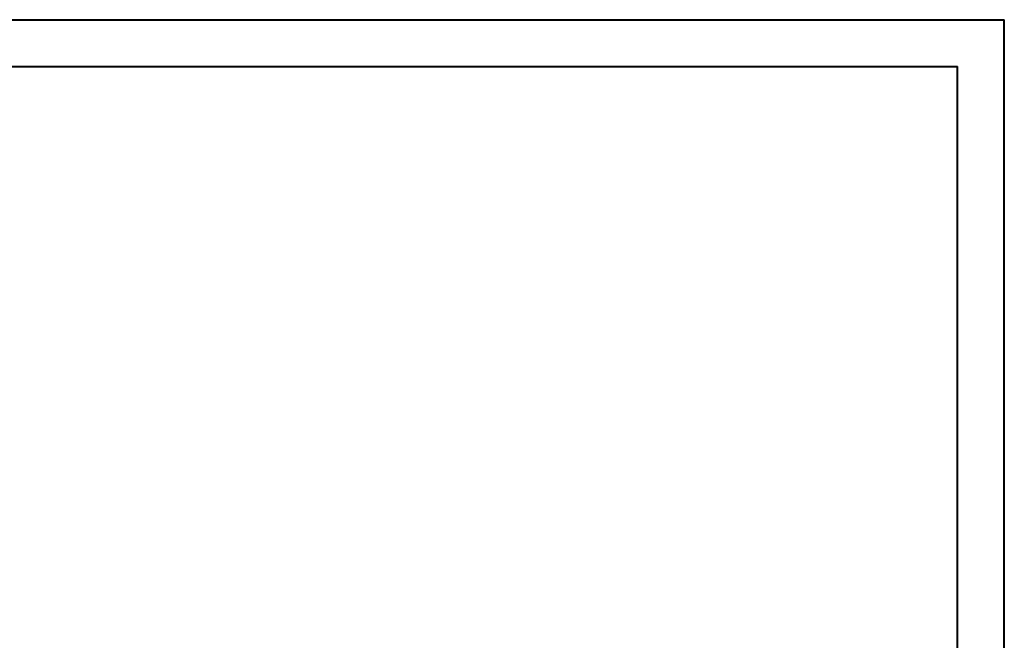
# Model space of a CAD drawing. Header units: millimetres. Extents: x 0 to 210, y 0 to 297.
# Tile 6 of 6: x 105 to 210, y 231 to 297. Entities that reach past the tile are written whole.
import ezdxf

# ---------------------------------------------------------------- set-up
doc = ezdxf.new("R2010")
doc.units = ezdxf.units.MM

msp = doc.modelspace()

# ---------------------------------------------------------------- linework, layer by layer
at = {"color": 7, "linetype": 'Continuous', "lineweight": 40}
for p, q in [((0.08, 297.21), (210.08, 297.21)), ((210.08, 0.21), (210.08, 297.21)), ((210.08, 292.21), (210.08, 297.21)), ((10.08, 292.21), (205.08, 292.21)), ((205.08, 5.21), (205.08, 292.21))]:
    msp.add_line(p, q, dxfattribs=at)

doc.saveas('drawing.dxf')
